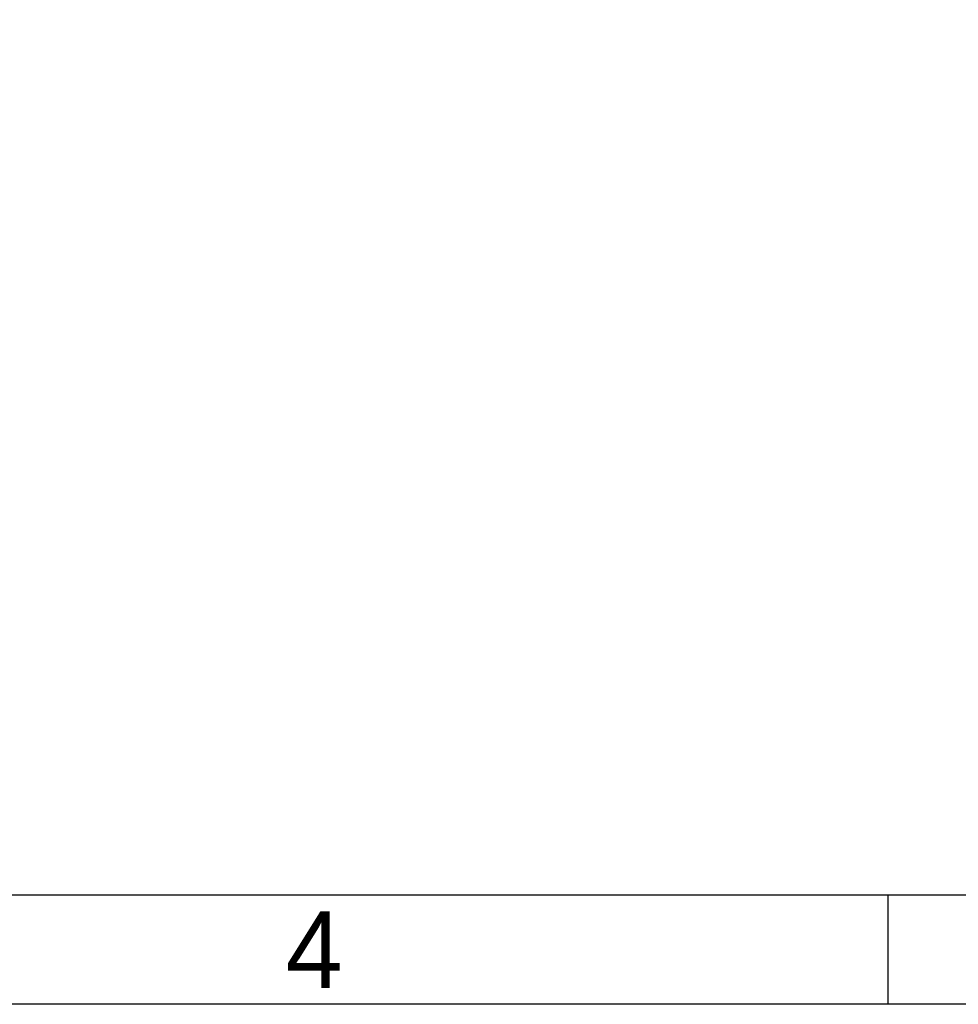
# Model space of a CAD drawing. Header units: millimetres. Extents: x 4086 to 10416, y 123 to 1549.
# Tile 72 of 256: x 7101 to 7307, y 124 to 340. Entities that reach past the tile are written whole.
import ezdxf
from ezdxf.enums import TextEntityAlignment as Align

# ---------------------------------------------------------------- set-up
doc = ezdxf.new("R2010")
doc.units = ezdxf.units.MM
doc.styles.add('思源黑', font='SourceHanSansCN-Normal.ttf')

# ---------------------------------------------------------------- blocks, each defined once
blk = doc.blocks.new('1')
at = {"color": 2}
blk.add_line((7291.66, 123.62), (7291.66, 147.62), dxfattribs=at)
for points in [[(6283.66, 123.62), (6283.66, 1549.22), (8299.66, 1549.22), (8299.66, 123.62)], [(6403.66, 147.62), (6403.66, 1525.22), (8275.66, 1525.22), (8275.66, 147.62)]]:
    blk.add_lwpolyline(points, close=True, dxfattribs=at)
at = {"color": 2, "style": '思源黑'}
blk.add_text('4', height=16.8, dxfattribs=at).set_placement((7165.66, 135.62), align=Align.MIDDLE_CENTER)
at = {"color": 7, "style": '思源黑'}
for tag, height, p in [('编号', 19.2, (8134.84, 252.67)), ('比例', 8, (7939.66, 171.62))]:
    blk.add_attdef(tag, text='', height=height, dxfattribs=at).set_placement(p, align=Align.MIDDLE)
at = {"linetype": 'Continuous', "lineweight": 0, "ltscale": 0.3, "style": '思源黑'}
for tag, p in [('当前页', (8121.35, 207.93)), ('总页数', (8160.27, 207.93))]:
    blk.add_attdef(tag, text='', height=8, dxfattribs=at).set_placement(p, align=Align.MIDDLE)

msp = doc.modelspace()

# ---------------------------------------------------------------- block references
msp.add_blockref('1', (0, 0))

doc.saveas('drawing.dxf')
